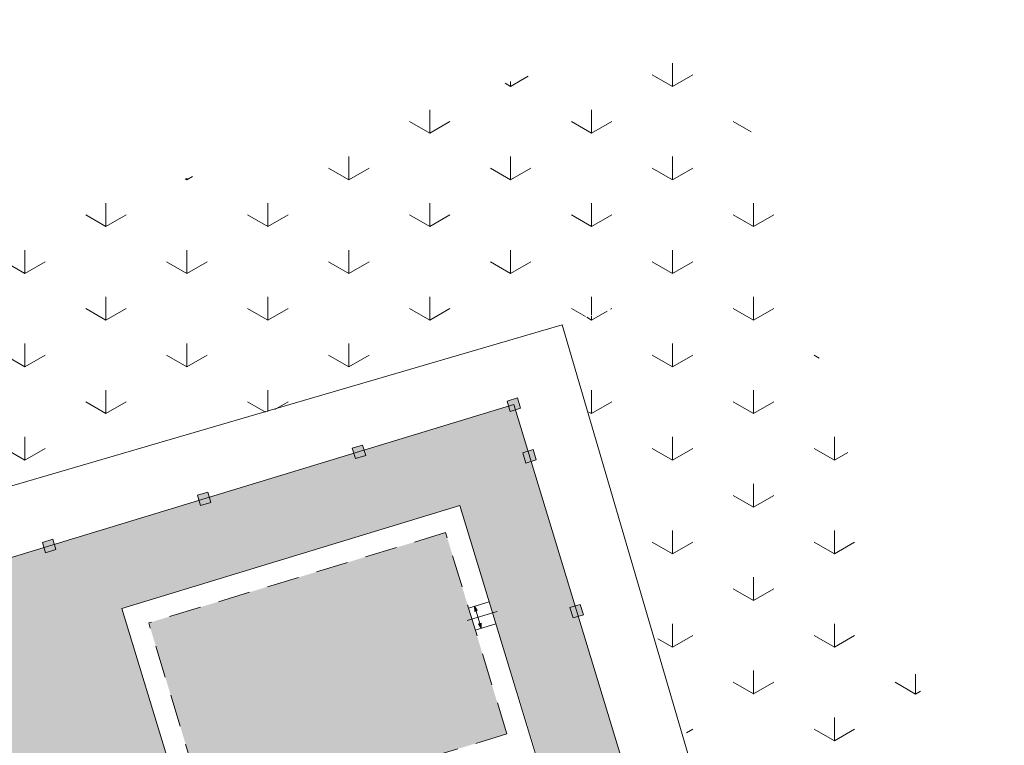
# Model space of a CAD drawing. Header units: millimetres. Extents: x 918404 to 1362154, y 4120617 to 4364104.
# Tile 140 of 256: x 1062424 to 1066073, y 4147263 to 4149952. Entities that reach past the tile are written whole.
import ezdxf

# ---------------------------------------------------------------- set-up
doc = ezdxf.new("R2010")
doc.units = ezdxf.units.MM
doc.header["$MEASUREMENT"] = 0
for name, pattern in [('Разомкнутая (копия)', [125, 80, -45]), ('Штриховая (копия)', [190, 120, -70]), ('Штрихштриховая', [1093.611073, 529.166651, -211.666656, 141.111112, -211.666656])]:
    doc.linetypes.add(name, pattern=pattern)
doc.layers.add('+(газон)', color=7, linetype='Continuous')
doc.layers.add('выноски', color=7, linetype='Continuous')
for name, color, linetype, lineweight in [('+(газон)_Ном._пера__7', 7, 'Continuous', 18), ('0_Ном._пера__7_Ном._пера__7', 7, 'Continuous', 18), ('DIMS_Ном._пера__7', 7, 'Continuous', 18), ('Fills_Ном._пера__82', 82, 'Continuous', 18), ('Lines_Ном._пера__7', 7, 'Continuous', 18), ('выноски_Ном._пера__20', 20, 'Continuous', 18), ('выноски_Ном._пера__7', 7, 'Continuous', 18), ('Зоп. К._Ном._пера__1', 1, 'Continuous', 18)]:
    doc.layers.add(name, color=color, linetype=linetype, lineweight=lineweight)
doc.layers.add('Зоп. К._Ном._пера__251', color=7, linetype='Continuous', lineweight=18, true_color=0x6d6d6d)
pattern_1 = [(90, (295942.93, 4126321.94), (-600, 0), [86.60254, -259.80762]), (90, (296242.93, 4126495.15), (-600, 0), [86.60254, -259.80762]), (30, (295942.93, 4126321.94), (-300, 519.61524), [86.60254, -259.80762]), (30, (295942.93, 4126668.36), (-300, 519.61524), [86.60254, -259.80762]), (150, (295942.93, 4126321.94), (300, 519.61524), [86.60254, -259.80762]), (150, (295942.93, 4126668.36), (300, 519.61524), [86.60254, -259.80762])]

# ---------------------------------------------------------------- blocks, each defined once
blk = doc.blocks.new('Колонна_317', base_point=(1062533.1, 4148001.8))
at = {"layer": '+(газон)', "linetype": 'Continuous', "lineweight": 0, "true_color": 0x000000}
blk.add_hatch(color=18, dxfattribs=at).paths.add_polyline_path([(1062546.4, 4148026.8), (1062508.1, 4148015.1), (1062519.8, 4147976.9), (1062558, 4147988.5)])
at = {"layer": '+(газон)_Ном._пера__7', "linetype": 'Continuous', "flags": 128}
blk.add_lwpolyline([(1062546.4, 4148026.8), (1062508.1, 4148015.1), (1062519.8, 4147976.9), (1062558, 4147988.5)], close=True, dxfattribs=at)
blk = doc.blocks.new('Колонна_318', base_point=(1063107.1, 4148176.4))
at = {"layer": '+(газон)', "linetype": 'Continuous', "lineweight": 0, "true_color": 0x000000}
blk.add_hatch(color=18, dxfattribs=at).paths.add_polyline_path([(1063120.4, 4148201.4), (1063082.2, 4148189.8), (1063093.8, 4148151.5), (1063132.1, 4148163.1)])
at = {"layer": '+(газон)_Ном._пера__7', "linetype": 'Continuous', "flags": 128}
blk.add_lwpolyline([(1063120.4, 4148201.4), (1063082.2, 4148189.8), (1063093.8, 4148151.5), (1063132.1, 4148163.1)], close=True, dxfattribs=at)
blk = doc.blocks.new('Колонна_319', base_point=(1063681.1, 4148351.1))
at = {"layer": '+(газон)', "linetype": 'Continuous', "lineweight": 0, "true_color": 0x000000}
blk.add_hatch(color=18, dxfattribs=at).paths.add_polyline_path([(1063694.4, 4148376), (1063656.2, 4148364.4), (1063667.8, 4148326.1), (1063706.1, 4148337.8)])
at = {"layer": '+(газон)_Ном._пера__7', "linetype": 'Continuous', "flags": 128}
blk.add_lwpolyline([(1063694.4, 4148376), (1063656.2, 4148364.4), (1063667.8, 4148326.1), (1063706.1, 4148337.8)], close=True, dxfattribs=at)
blk = doc.blocks.new('Колонна_330', base_point=(1064255.2, 4148525.7))
at = {"layer": '+(газон)', "linetype": 'Continuous', "lineweight": 0, "true_color": 0x000000}
blk.add_hatch(color=18, dxfattribs=at).paths.add_polyline_path([(1064268.5, 4148550.7), (1064230.2, 4148539), (1064241.8, 4148500.8), (1064280.1, 4148512.4)])
at = {"layer": '+(газон)_Ном._пера__7', "linetype": 'Continuous', "flags": 128}
blk.add_lwpolyline([(1064268.5, 4148550.7), (1064230.2, 4148539), (1064241.8, 4148500.8), (1064280.1, 4148512.4)], close=True, dxfattribs=at)
blk = doc.blocks.new('Колонна_346', base_point=(1064313.4, 4148334.4))
at = {"layer": '+(газон)', "linetype": 'Continuous', "lineweight": 0, "true_color": 0x000000}
blk.add_hatch(color=18, dxfattribs=at).paths.add_polyline_path([(1064326.7, 4148359.3), (1064288.4, 4148347.7), (1064300.1, 4148309.4), (1064338.3, 4148321.1)])
at = {"layer": '+(газон)_Ном._пера__7', "linetype": 'Continuous', "flags": 128}
blk.add_lwpolyline([(1064326.7, 4148359.3), (1064288.4, 4148347.7), (1064300.1, 4148309.4), (1064338.3, 4148321.1)], close=True, dxfattribs=at)
blk = doc.blocks.new('Колонна_347', base_point=(1064488, 4147760.4))
at = {"layer": '+(газон)', "linetype": 'Continuous', "lineweight": 0, "true_color": 0x000000}
blk.add_hatch(color=18, dxfattribs=at).paths.add_polyline_path([(1064501.3, 4147785.3), (1064463, 4147773.7), (1064474.7, 4147735.4), (1064513, 4147747)])
at = {"layer": '+(газон)_Ном._пера__7', "linetype": 'Continuous', "flags": 128}
blk.add_lwpolyline([(1064501.3, 4147785.3), (1064463, 4147773.7), (1064474.7, 4147735.4), (1064513, 4147747)], close=True, dxfattribs=at)
blk = doc.blocks.new('Линия_55', base_point=(1064109.6, 4147778.6))
at = {"layer": 'выноски_Ном._пера__20', "linetype": 'Continuous'}
for points in [[(1064109.6, 4147778.6), (1064110.2, 4147759.3), (1064119.8, 4147762.2)], [(1064134.4, 4147697.1), (1064133.7, 4147716.4), (1064124.2, 4147713.5)]]:
    blk.add_hatch(color=256, dxfattribs=at).paths.add_polyline_path(points)
for p, q in [((1064109.6, 4147778.6), (1064119.8, 4147762.2)), ((1064109.6, 4147778.6), (1064110.2, 4147759.3)), ((1064119.8, 4147762.2), (1064110.2, 4147759.3)), ((1064124.2, 4147713.5), (1064133.7, 4147716.4)), ((1064134.4, 4147697.1), (1064124.2, 4147713.5)), ((1064134.4, 4147697.1), (1064133.7, 4147716.4))]:
    blk.add_line(p, q, dxfattribs=at)
at = {"layer": 'выноски_Ном._пера__7', "linetype": 'Continuous'}
blk.add_line((1064115, 4147760.7), (1064128.9, 4147714.9), dxfattribs=at)

msp = doc.modelspace()

# ---------------------------------------------------------------- hatches: boundary and pattern name
at = {"layer": 'Fills_Ном._пера__82', "linetype": 'Continuous'}
h = msp.add_hatch(dxfattribs=at)
h.set_pattern_fill('Трава', color=256, style=0, pattern_type=2)
h.set_pattern_definition(pattern_1)
h.paths.add_polyline_path([(1065271.9, 4149076.4), (1059242.9, 4147274.3), (1058981.1, 4148150.3), (1065010.1, 4149952.4)])
h = msp.add_hatch(dxfattribs=at)
h.set_pattern_fill('Трава', color=256, style=0, pattern_type=2)
h.set_pattern_definition(pattern_1)
h.paths.add_polyline_path([(1064434.8, 4148821.8), (1066032.5, 4143570), (1066869.7, 4143824.7), (1065271.9, 4149076.4)])
at = {"layer": 'Зоп. К._Ном._пера__1', "linetype": 'Continuous', "lineweight": 18}
msp.add_hatch(color=14, dxfattribs=at).paths.add_polyline_path([(1064229.2, 4147305.3), (1064002.2, 4148051.6), (1062902, 4147716.8), (1063129, 4146970.6)])
at = {"layer": 'Зоп. К._Ном._пера__251', "linetype": 'Continuous', "lineweight": 0, "true_color": 0x1b1b1b}
h = msp.add_hatch(color=250, dxfattribs=at)
h.paths.add_polyline_path([(1061576.4, 4147710.7), (1064255.2, 4148525.7), (1065361.2, 4144890.2), (1065188.6, 4144777.7), (1064822.6, 4145980.7), (1064728.5, 4145964.6), (1064055.5, 4148151.4), (1062802.2, 4147770.1), (1063075.8, 4146870.8), (1062959.5, 4146825), (1062889.6, 4147054.6), (1062602.6, 4146967.3), (1062672.5, 4146737.6), (1062465.8, 4146674.8), (1062858.8, 4145383.3), (1063534.4, 4145588.8), (1063883.6, 4144440.7), (1063024.6, 4144179.4), (1062851.5, 4144810.3), (1062806.9, 4144798.8), (1062719.6, 4145085.8), (1062432.6, 4144998.5), (1062529.5, 4144693.5), (1061634.6, 4144440.1), (1061703.3, 4144214.3), (1061511.9, 4144156.1), (1061599.2, 4143869.1), (1061790.6, 4143927.3), (1061822.1, 4143813.5), (1061534.4, 4143726), (1060777.6, 4146213.4), (1061925.7, 4146562.7)])
h.paths.add_polyline_path([(1061376.5, 4144932.3), (1061027.2, 4146080.3), (1061983.9, 4146371.4), (1062333.1, 4145223.3)], flags=0)

# ---------------------------------------------------------------- linework, layer by layer
at = {"layer": '0_Ном._пера__7_Ном._пера__7', "linetype": 'Continuous'}
for p, q in [((1064434.8, 4148821.8), (1060127.2, 4147560.6)), ((1065667.1, 4144612.4), (1064434.8, 4148821.8)), ((1064255.2, 4148525.7), (1060428.3, 4147361.5)), ((1065361.2, 4144890.2), (1064255.2, 4148525.7))]:
    msp.add_line(p, q, dxfattribs=at)
at = {"layer": 'DIMS_Ном._пера__7', "linetype": 'Штриховая (копия)'}
for p, q in [((1064002.2, 4148051.6), (1062902, 4147716.8)), ((1064229.2, 4147305.3), (1064002.2, 4148051.6)), ((1064229.2, 4147305.3), (1064002.2, 4148051.6)), ((1063129, 4146970.6), (1062902, 4147716.8)), ((1064229.2, 4147305.3), (1063129, 4146970.6))]:
    msp.add_line(p, q, dxfattribs=at)
at = {"layer": 'DIMS_Ном._пера__7', "linetype": 'Разомкнутая (копия)'}
for p, q in [((1064087.5, 4147771.9), (1064163.7, 4147795.1)), ((1064112.2, 4147690.4), (1064188.5, 4147713.5))]:
    msp.add_line(p, q, dxfattribs=at)
at = {"layer": 'DIMS_Ном._пера__7', "linetype": 'Штрихштриховая'}
msp.add_line((1064193.3, 4147759.6), (1064082.2, 4147725.8), dxfattribs=at)
at = {"layer": 'Lines_Ном._пера__7', "linetype": 'Continuous'}
for p, q in [((1064055.5, 4148151.4), (1062802.2, 4147770.1)), ((1064335.5, 4147231), (1064055.5, 4148151.4)), ((1063078.7, 4146861.2), (1062802.2, 4147770.1))]:
    msp.add_line(p, q, dxfattribs=at)

# ---------------------------------------------------------------- block references
at = {"layer": '+(газон)'}
for name, p in [('Колонна_330', (1064255.2, 4148525.7)), ('Колонна_319', (1063681.1, 4148351.1)), ('Колонна_346', (1064313.4, 4148334.4)), ('Колонна_318', (1063107.1, 4148176.4)), ('Колонна_317', (1062533.1, 4148001.8)), ('Колонна_347', (1064488, 4147760.4))]:
    msp.add_blockref(name, p, dxfattribs=at)
at = {"layer": 'выноски', "linetype": 'Continuous'}
msp.add_blockref('Линия_55', (1064109.6, 4147778.6), dxfattribs=at)

doc.saveas('drawing.dxf')
